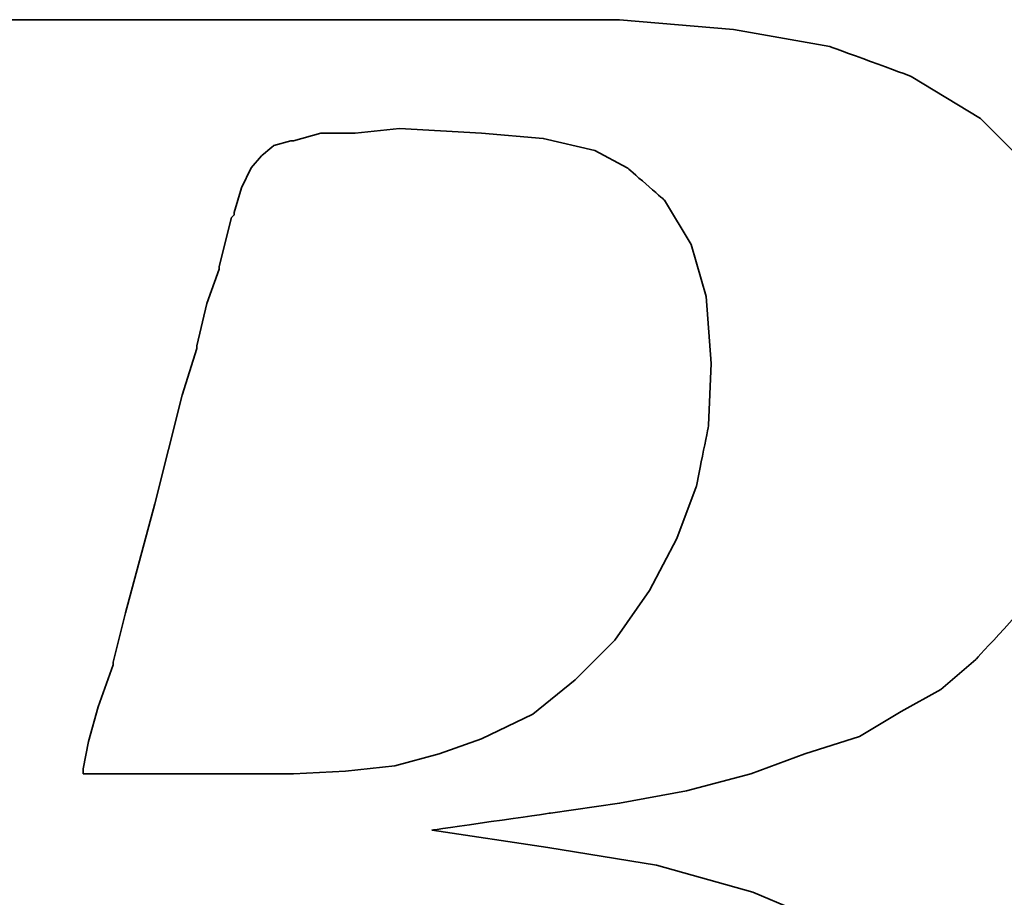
# Model space of a CAD drawing. Header units: millimetres. Extents: x 337 to 649, y 362 to 465.
# Tile 30 of 53: x 553 to 555.62, y 395.65 to 397.98. Entities that reach past the tile are written whole.
import ezdxf

# ---------------------------------------------------------------- set-up
doc = ezdxf.new("R2010")
doc.units = ezdxf.units.MM
doc.header["$LTSCALE"] = 0.15
doc.layers.add('DIM', color=4, linetype='CONTINUOUS')
doc.layers.add('layer 1', color=7, linetype='CONTINUOUS')

# ---------------------------------------------------------------- blocks, each defined once
blk = doc.blocks.new('TBI MOTION logo(完整正式版)')
at = {"layer": 'layer 1', "color": 22, "lineweight": 35}
for points, knots in [([(-64.65375, -6.86375), (-64.65375, -6.86375), (-64.84375, -7.29625), (-64.84375, -7.29625), (-64.84375, -7.29625), (-64.84375, -7.29625), (-64.86875, -7.34375), (-64.86875, -7.34375), (-64.86875, -7.34375), (-64.86875, -7.34375), (-64.86875, -7.36875), (-64.86875, -7.36875), (-64.86875, -7.36875), (-64.86875, -7.36875), (-65.15375, -7.65375), (-65.15375, -7.65375), (-65.15375, -7.65375), (-65.15375, -7.65375), (-65.17875, -7.65375), (-65.17875, -7.65375), (-65.17875, -7.65375), (-65.17875, -7.65375), (-65.20375, -7.67875), (-65.20375, -7.67875), (-65.20375, -7.67875), (-65.20375, -7.67875), (-65.58875, -7.87125), (-65.58875, -7.87125), (-65.58875, -7.87125), (-65.58875, -7.87125), (-65.63375, -7.87125), (-65.63375, -7.87125), (-65.63375, -7.87125), (-65.63375, -7.87125), (-65.65875, -7.89375), (-65.65875, -7.89375), (-65.65875, -7.89375), (-65.65875, -7.89375), (-66.09375, -7.94375), (-66.09375, -7.94375), (-66.09375, -7.94375), (-66.09375, -7.94375), (-66.11375, -7.94375), (-66.11375, -7.94375), (-66.11375, -7.94375), (-66.11375, -7.94375), (-66.16375, -7.94375), (-66.16375, -7.94375), (-66.16375, -7.94375), (-66.16375, -7.94375), (-66.30875, -7.94375), (-66.30875, -7.94375), (-66.30875, -7.94375), (-66.30875, -7.94375), (-66.69375, -7.94375), (-66.69375, -7.94375), (-66.69375, -7.94375), (-66.69375, -7.94375), (-67.07375, -7.94375), (-67.07375, -7.94375), (-67.07375, -7.94375), (-67.07375, -7.94375), (-67.12375, -7.94375), (-67.12375, -7.94375), (-67.12375, -7.94375), (-67.12375, -7.94375), (-67.12375, -7.96625), (-67.12375, -7.96625), (-67.12375, -7.96625), (-67.12375, -7.96625), (-67.14875, -7.99125), (-67.14875, -7.99125), (-67.14875, -7.99125), (-67.14875, -7.99125), (-67.24375, -8.34875), (-67.24375, -8.34875), (-67.24375, -8.34875), (-67.24375, -8.34875), (-67.31375, -8.68625), (-67.31375, -8.68625), (-67.31375, -8.68625), (-67.31375, -8.68625), (-67.26875, -8.68625), (-67.26875, -8.68625), (-67.26875, -8.68625), (-67.26875, -8.68625), (-67.07375, -8.68625), (-67.07375, -8.68625), (-67.07375, -8.68625), (-67.07375, -8.68625), (-66.54875, -8.68625), (-66.54875, -8.68625), (-66.54875, -8.68625), (-66.54875, -8.68625), (-65.82625, -8.68625), (-65.82625, -8.68625), (-65.82625, -8.68625), (-65.82625, -8.68625), (-65.01375, -8.68625), (-65.01375, -8.68625), (-65.01375, -8.68625), (-65.01375, -8.68625), (-64.05375, -8.68625), (-64.05375, -8.68625), (-64.05375, -8.68625), (-64.05375, -8.68625), (-62.08375, -8.68625), (-62.08375, -8.68625), (-62.08375, -8.68625), (-62.08375, -8.68625), (-60.06875, -8.68625), (-60.06875, -8.68625), (-60.06875, -8.68625), (-60.06875, -8.68625), (-59.10875, -8.68625), (-59.10875, -8.68625), (-59.10875, -8.68625), (-59.10875, -8.68625), (-58.29375, -8.68625), (-58.29375, -8.68625), (-58.29375, -8.68625), (-58.29375, -8.68625), (-57.57375, -8.68625), (-57.57375, -8.68625), (-57.57375, -8.68625), (-57.57375, -8.68625), (-57.04875, -8.68625), (-57.04875, -8.68625), (-57.04875, -8.68625), (-57.04875, -8.68625), (-56.85375, -8.68625), (-56.85375, -8.68625), (-56.85375, -8.68625), (-56.85375, -8.68625), (-56.70875, -8.68625), (-56.70875, -8.68625), (-56.70875, -8.68625), (-56.70875, -8.68625), (-56.61375, -8.68625), (-56.61375, -8.68625), (-56.61375, -8.68625), (-56.61375, -8.68625), (-56.56875, -8.68625), (-56.56875, -8.68625), (-56.56875, -8.68625), (-56.56875, -8.68625), (-55.65375, -8.63875), (-55.65375, -8.63875), (-55.65375, -8.63875), (-55.65375, -8.63875), (-54.76875, -8.51875), (-54.76875, -8.51875), (-54.76875, -8.51875), (-54.76875, -8.51875), (-53.90375, -8.30375), (-53.90375, -8.30375), (-53.90375, -8.30375), (-53.90375, -8.30375), (-53.08875, -8.03875), (-53.08875, -8.03875), (-53.08875, -8.03875), (-53.08875, -8.03875), (-52.34375, -7.65375), (-52.34375, -7.65375), (-52.34375, -7.65375), (-52.34375, -7.65375), (-51.69875, -7.29625), (-51.69875, -7.29625), (-51.69875, -7.29625), (-51.69875, -7.29625), (-51.21875, -6.91125), (-51.21875, -6.91125), (-51.21875, -6.91125), (-51.21875, -6.91125), (-50.83375, -6.50375), (-50.83375, -6.50375), (-50.83375, -6.50375), (-50.83375, -6.50375), (-50.44875, -5.94875), (-50.44875, -5.94875), (-50.44875, -5.94875), (-50.44875, -5.94875), (-50.13875, -5.30375), (-50.13875, -5.30375), (-50.13875, -5.30375), (-50.13875, -5.30375), (-49.99375, -4.65375), (-49.99375, -4.65375), (-49.99375, -4.65375), (-49.99375, -4.65375), (-49.92375, -3.98375), (-49.92375, -3.98375), (-49.92375, -3.98375), (-49.92375, -3.98375), (-49.99375, -3.19374), (-49.99375, -3.19374), (-49.99375, -3.19374), (-49.99375, -3.19374), (-50.23374, -2.44874), (-50.23374, -2.44874), (-50.23374, -2.44874), (-50.23374, -2.44874), (-50.59375, -1.87374), (-50.59375, -1.87374), (-50.59375, -1.87374), (-50.59375, -1.87374), (-51.09875, -1.31874), (-51.09875, -1.31874), (-51.09875, -1.31874), (-51.09875, -1.31874), (-51.74375, -0.81875), (-51.74375, -0.81875), (-51.74375, -0.81875), (-51.74375, -0.81875), (-52.53875, -0.48125), (-52.53875, -0.48125), (-52.53875, -0.48125), (-52.53875, -0.48125), (-53.47375, -0.21875), (-53.47375, -0.21875), (-53.47375, -0.21875), (-53.47375, -0.21875), (-54.52875, -0.04874), (-54.52875, -0.04874), (-54.52875, -0.04874), (-54.52875, -0.04874), (-55.65375, 0.12125), (-55.65375, 0.12125), (-55.65375, 0.12125), (-55.65375, 0.12125), (-54.50375, 0.28624), (-54.50375, 0.28624), (-54.50375, 0.28624), (-54.50375, 0.28624), (-53.83375, 0.38124), (-53.83375, 0.38124), (-53.83375, 0.38124), (-53.83375, 0.38124), (-53.18375, 0.50125), (-53.18375, 0.50125), (-53.18375, 0.50125), (-53.18375, 0.50125), (-52.55875, 0.66874), (-52.55875, 0.66874), (-52.55875, 0.66874), (-52.55875, 0.66874), (-52.03375, 0.86124), (-52.03375, 0.86124), (-52.03375, 0.86124), (-52.03375, 0.86124), (-51.50374, 1.03124), (-51.50374, 1.03124), (-51.50374, 1.03124), (-51.50374, 1.03124), (-51.09875, 1.27125), (-51.09875, 1.27125), (-51.09875, 1.27125), (-51.09875, 1.27125), (-50.71375, 1.48624), (-50.71375, 1.48624), (-50.71375, 1.48624), (-50.71375, 1.48624), (-50.37625, 1.77625), (-50.37625, 1.77625), (-50.37625, 1.77625), (-50.37625, 1.77625), (-49.82375, 2.37625), (-49.82375, 2.37625), (-49.82375, 2.37625), (-49.82375, 2.37625), (-49.41875, 2.99625), (-49.41875, 2.99625), (-49.41875, 2.99625), (-49.41875, 2.99625), (-49.22375, 3.76625), (-49.22375, 3.76625), (-49.22375, 3.76625), (-49.22375, 3.76625), (-49.15375, 4.50874), (-49.15375, 4.50874), (-49.15375, 4.50874), (-49.15375, 4.50874), (-49.20375, 5.25125), (-49.20375, 5.25125), (-49.20375, 5.25125), (-49.20375, 5.25125), (-49.41875, 5.92625), (-49.41875, 5.92625), (-49.41875, 5.92625), (-49.41875, 5.92625), (-49.77875, 6.47625), (-49.77875, 6.47625), (-49.77875, 6.47625), (-49.77875, 6.47625), (-50.33125, 7.02624), (-50.33125, 7.02624), (-50.33125, 7.02624), (-50.33125, 7.02624), (-51.00125, 7.43625), (-51.00125, 7.43625), (-51.00125, 7.43625), (-51.00125, 7.43625), (-51.79375, 7.72625), (-51.79375, 7.72625), (-51.79375, 7.72625), (-51.79375, 7.72625), (-52.72875, 7.89124), (-52.72875, 7.89124), (-52.72875, 7.89124), (-52.72875, 7.89124), (-53.83375, 7.98625), (-53.83375, 7.98625), (-53.83375, 7.98625), (-53.83375, 7.98625), (-53.92875, 7.98625), (-53.92875, 7.98625), (-53.92875, 7.98625), (-53.92875, 7.98625), (-54.26375, 7.98625), (-54.26375, 7.98625), (-54.26375, 7.98625), (-54.26375, 7.98625), (-54.74375, 7.98625), (-54.74375, 7.98625), (-54.74375, 7.98625), (-54.74375, 7.98625), (-55.36875, 7.98625), (-55.36875, 7.98625), (-55.36875, 7.98625), (-55.36875, 7.98625), (-56.13375, 7.98625), (-56.13375, 7.98625), (-56.13375, 7.98625), (-56.13375, 7.98625), (-56.94875, 7.98625), (-56.94875, 7.98625), (-56.94875, 7.98625), (-56.94875, 7.98625), (-58.77625, 7.98625), (-58.77625, 7.98625), (-58.77625, 7.98625), (-58.77625, 7.98625), (-60.59875, 7.98625), (-60.59875, 7.98625), (-60.59875, 7.98625), (-60.59875, 7.98625), (-61.41375, 7.98625), (-61.41375, 7.98625), (-61.41375, 7.98625), (-61.41375, 7.98625), (-62.17875, 7.98625), (-62.17875, 7.98625), (-62.17875, 7.98625), (-62.17875, 7.98625), (-62.80375, 7.98625), (-62.80375, 7.98625), (-62.80375, 7.98625), (-62.80375, 7.98625), (-63.30625, 7.98625), (-63.30625, 7.98625), (-63.30625, 7.98625), (-63.30625, 7.98625), (-63.57375, 7.98625), (-63.57375, 7.98625), (-63.57375, 7.98625), (-63.57375, 7.98625), (-63.57375, 7.96375), (-63.57375, 7.96375), (-63.57375, 7.96375), (-63.57375, 7.96375), (-63.59875, 7.94125), (-63.59875, 7.94125), (-63.59875, 7.94125), (-63.59875, 7.94125), (-63.69375, 7.55625), (-63.69375, 7.55625), (-63.69375, 7.55625), (-63.69375, 7.55625), (-63.76375, 7.24624), (-63.76375, 7.24624), (-63.76375, 7.24624), (-63.76375, 7.24624), (-63.23875, 7.24624), (-63.23875, 7.24624), (-63.23875, 7.24624), (-63.23875, 7.24624), (-62.75875, 7.24624), (-62.75875, 7.24624), (-62.75875, 7.24624), (-62.75875, 7.24624), (-62.61125, 7.24624), (-62.61125, 7.24624), (-62.61125, 7.24624), (-62.61125, 7.24624), (-62.56625, 7.24624), (-62.56625, 7.24624), (-62.56625, 7.24624), (-62.56625, 7.24624), (-62.22875, 7.24624), (-62.22875, 7.24624), (-62.22875, 7.24624), (-62.22875, 7.24624), (-62.20375, 7.24624), (-62.20375, 7.24624), (-62.20375, 7.24624), (-62.20375, 7.24624), (-62.17875, 7.21875), (-62.17875, 7.21875), (-62.17875, 7.21875), (-62.17875, 7.21875), (-61.96375, 7.17125), (-61.96375, 7.17125), (-61.96375, 7.17125), (-61.96375, 7.17125), (-61.72375, 7.12624), (-61.72375, 7.12624), (-61.72375, 7.12624), (-61.72375, 7.12624), (-61.70375, 7.12624), (-61.70375, 7.12624), (-61.70375, 7.12624), (-61.70375, 7.12624), (-61.55875, 7.07624), (-61.55875, 7.07624), (-61.55875, 7.07624), (-61.55875, 7.07624), (-61.50875, 7.07624), (-61.50875, 7.07624), (-61.50875, 7.07624), (-61.50875, 7.07624), (-61.48375, 7.02624), (-61.48375, 7.02624), (-61.48375, 7.02624), (-61.48375, 7.02624), (-61.31875, 6.83375), (-61.31875, 6.83375), (-61.31875, 6.83375), (-61.31875, 6.83375), (-61.29375, 6.81125), (-61.29375, 6.81125), (-61.29375, 6.81125), (-61.29375, 6.81125), (-61.29375, 6.78625), (-61.29375, 6.78625), (-61.29375, 6.78625), (-61.29375, 6.78625), (-61.19875, 6.50124), (-61.19875, 6.50124), (-61.19875, 6.50124), (-61.19875, 6.50124), (-61.17375, 6.45124), (-61.17375, 6.45124), (-61.17375, 6.45124), (-61.17375, 6.45124), (-61.19875, 6.40625), (-61.19875, 6.40625), (-61.19875, 6.40625), (-61.19875, 6.40625), (-61.26875, 5.99624), (-61.26875, 5.99624), (-61.26875, 5.99624), (-61.26875, 5.99624), (-61.26875, 5.85125), (-61.26875, 5.85125), (-61.26875, 5.85125), (-61.26875, 5.85125), (-61.26875, 5.82625), (-61.26875, 5.82625), (-61.26875, 5.82625), (-61.26875, 5.82625), (-61.29375, 5.80625), (-61.29375, 5.80625), (-61.29375, 5.80625), (-61.29375, 5.80625), (-61.34125, 5.66125), (-61.34125, 5.66125), (-61.34125, 5.66125), (-61.34125, 5.66125), (-61.41375, 5.44625), (-61.41375, 5.44625), (-61.41375, 5.44625), (-61.41375, 5.44625), (-61.48375, 5.15625), (-61.48375, 5.15625), (-61.48375, 5.15625), (-61.48375, 5.15625), (-61.58375, 4.82124), (-61.58375, 4.82124), (-61.58375, 4.82124), (-61.58375, 4.82124), (-61.79875, 4.00375), (-61.79875, 4.00375), (-61.79875, 4.00375), (-61.79875, 4.00375), (-62.05875, 2.99625), (-62.05875, 2.99625), (-62.05875, 2.99625), (-62.05875, 2.99625), (-62.34875, 1.91625), (-62.34875, 1.91625), (-62.34875, 1.91625), (-62.34875, 1.91625), (-62.97375, -0.41124), (-62.97375, -0.41124), (-62.97375, -0.41124), (-62.97375, -0.41124), (-63.59875, -2.75875), (-63.59875, -2.75875), (-63.59875, -2.75875), (-63.59875, -2.75875), (-63.88375, -3.86374), (-63.88375, -3.86374), (-63.88375, -3.86374), (-63.88375, -3.86374), (-64.14875, -4.82374), (-64.14875, -4.82374), (-64.14875, -4.82374), (-64.14875, -4.82374), (-64.36375, -5.64125), (-64.36375, -5.64125), (-64.36375, -5.64125), (-64.36375, -5.64125), (-64.43625, -5.97625), (-64.43625, -5.97625), (-64.43625, -5.97625), (-64.43625, -5.97625), (-64.50875, -6.28625), (-64.50875, -6.28625), (-64.50875, -6.28625), (-64.50875, -6.28625), (-64.50875, -6.30875), (-64.50875, -6.30875), (-64.50875, -6.30875), (-64.50875, -6.30875), (-64.57875, -6.50375), (-64.57875, -6.50375), (-64.57875, -6.50375), (-64.57875, -6.50375), (-64.62875, -6.69625), (-64.62875, -6.69625), (-64.62875, -6.69625), (-64.62875, -6.69625), (-64.62875, -6.76875), (-64.62875, -6.76875), (-64.62875, -6.76875), (-64.62875, -6.76875), (-64.62875, -6.81375), (-64.62875, -6.81375), (-64.62875, -6.81375), (-64.62875, -6.81375), (-64.62875, -6.83875), (-64.62875, -6.83875), (-64.62875, -6.83875), (-64.62875, -6.83875), (-64.65375, -6.86375), (-64.65375, -6.86375)], [0, 0, 0, 0, 0.0071942, 0.0071942, 0.0071942, 0.0071943, 0.0143885, 0.0143885, 0.0143885, 0.0143885, 0.0215827, 0.0215827, 0.0215827, 0.0215827, 0.028777, 0.028777, 0.028777, 0.028777, 0.0359712, 0.0359712, 0.0359712, 0.0359712, 0.0431655, 0.0431655, 0.0431655, 0.0431655, 0.0503597, 0.0503597, 0.0503597, 0.0503597, 0.057554, 0.057554, 0.057554, 0.057554, 0.0647482, 0.0647482, 0.0647482, 0.0647482, 0.0719424, 0.0719424, 0.0719424, 0.0719425, 0.0791367, 0.0791367, 0.0791367, 0.0791367, 0.0863309, 0.0863309, 0.0863309, 0.0863309, 0.0935252, 0.0935252, 0.0935252, 0.0935252, 0.1007194, 0.1007194, 0.1007194, 0.1007194, 0.1079137, 0.1079137, 0.1079137, 0.1079137, 0.1151079, 0.1151079, 0.1151079, 0.1151079, 0.1223022, 0.1223022, 0.1223022, 0.1223022, 0.1294964, 0.1294964, 0.1294964, 0.1294964, 0.1366906, 0.1366906, 0.1366906, 0.1366907, 0.1438849, 0.1438849, 0.1438849, 0.1438849, 0.1510791, 0.1510791, 0.1510791, 0.1510791, 0.1582734, 0.1582734, 0.1582734, 0.1582734, 0.1654676, 0.1654676, 0.1654676, 0.1654676, 0.1726619, 0.1726619, 0.1726619, 0.1726619, 0.1798561, 0.1798561, 0.1798561, 0.1798561, 0.1870504, 0.1870504, 0.1870504, 0.1870504, 0.1942446, 0.1942446, 0.1942446, 0.1942446, 0.2014388, 0.2014388, 0.2014388, 0.2014389, 0.2086331, 0.2086331, 0.2086331, 0.2086331, 0.2158273, 0.2158273, 0.2158273, 0.2158273, 0.2230216, 0.2230216, 0.2230216, 0.2230216, 0.2302158, 0.2302158, 0.2302158, 0.2302158, 0.2374101, 0.2374101, 0.2374101, 0.2374101, 0.2446043, 0.2446043, 0.2446043, 0.2446043, 0.2517986, 0.2517986, 0.2517986, 0.2517986, 0.2589928, 0.2589928, 0.2589928, 0.2589928, 0.2661871, 0.2661871, 0.2661871, 0.2661871, 0.2733813, 0.2733813, 0.2733813, 0.2733813, 0.2805755, 0.2805755, 0.2805755, 0.2805755, 0.2877698, 0.2877698, 0.2877698, 0.2877698, 0.294964, 0.294964, 0.294964, 0.294964, 0.3021583, 0.3021583, 0.3021583, 0.3021583, 0.3093525, 0.3093525, 0.3093525, 0.3093525, 0.3165468, 0.3165468, 0.3165468, 0.3165468, 0.323741, 0.323741, 0.323741, 0.323741, 0.3309353, 0.3309353, 0.3309353, 0.3309353, 0.3381295, 0.3381295, 0.3381295, 0.3381295, 0.3453237, 0.3453237, 0.3453237, 0.3453238, 0.352518, 0.352518, 0.352518, 0.352518, 0.3597122, 0.3597122, 0.3597122, 0.3597122, 0.3669065, 0.3669065, 0.3669065, 0.3669065, 0.3741007, 0.3741007, 0.3741007, 0.3741007, 0.381295, 0.381295, 0.381295, 0.381295, 0.3884892, 0.3884892, 0.3884892, 0.3884892, 0.3956835, 0.3956835, 0.3956835, 0.3956835, 0.4028777, 0.4028777, 0.4028777, 0.4028777, 0.4100719, 0.4100719, 0.4100719, 0.410072, 0.4172662, 0.4172662, 0.4172662, 0.4172662, 0.4244604, 0.4244604, 0.4244604, 0.4244604, 0.4316547, 0.4316547, 0.4316547, 0.4316547, 0.4388489, 0.4388489, 0.4388489, 0.4388489, 0.4460432, 0.4460432, 0.4460432, 0.4460432, 0.4532374, 0.4532374, 0.4532374, 0.4532374, 0.4604317, 0.4604317, 0.4604317, 0.4604317, 0.4676259, 0.4676259, 0.4676259, 0.4676259, 0.4748201, 0.4748201, 0.4748201, 0.4748202, 0.4820144, 0.4820144, 0.4820144, 0.4820144, 0.4892086, 0.4892086, 0.4892086, 0.4892086, 0.4964029, 0.4964029, 0.4964029, 0.4964029, 0.5035971, 0.5035971, 0.5035971, 0.5035971, 0.5107914, 0.5107914, 0.5107914, 0.5107914, 0.5179856, 0.5179856, 0.5179856, 0.5179856, 0.5251799, 0.5251799, 0.5251799, 0.5251799, 0.5323741, 0.5323741, 0.5323741, 0.5323741, 0.5395683, 0.5395683, 0.5395683, 0.5395684, 0.5467626, 0.5467626, 0.5467626, 0.5467626, 0.5539568, 0.5539568, 0.5539568, 0.5539568, 0.5611511, 0.5611511, 0.5611511, 0.5611511, 0.5683453, 0.5683453, 0.5683453, 0.5683453, 0.5755396, 0.5755396, 0.5755396, 0.5755396, 0.5827338, 0.5827338, 0.5827338, 0.5827338, 0.5899281, 0.5899281, 0.5899281, 0.5899281, 0.5971223, 0.5971223, 0.5971223, 0.5971223, 0.6043165, 0.6043165, 0.6043165, 0.6043166, 0.6115108, 0.6115108, 0.6115108, 0.6115108, 0.618705, 0.618705, 0.618705, 0.618705, 0.6258993, 0.6258993, 0.6258993, 0.6258993, 0.6330935, 0.6330935, 0.6330935, 0.6330935, 0.6402878, 0.6402878, 0.6402878, 0.6402878, 0.647482, 0.647482, 0.647482, 0.647482, 0.6546763, 0.6546763, 0.6546763, 0.6546763, 0.6618705, 0.6618705, 0.6618705, 0.6618705, 0.6690647, 0.6690647, 0.6690647, 0.6690648, 0.676259, 0.676259, 0.676259, 0.676259, 0.6834532, 0.6834532, 0.6834532, 0.6834532, 0.6906475, 0.6906475, 0.6906475, 0.6906475, 0.6978417, 0.6978417, 0.6978417, 0.6978417, 0.705036, 0.705036, 0.705036, 0.705036, 0.7122302, 0.7122302, 0.7122302, 0.7122302, 0.7194245, 0.7194245, 0.7194245, 0.7194245, 0.7266187, 0.7266187, 0.7266187, 0.7266187, 0.7338129, 0.7338129, 0.7338129, 0.733813, 0.7410072, 0.7410072, 0.7410072, 0.7410072, 0.7482014, 0.7482014, 0.7482014, 0.7482014, 0.7553957, 0.7553957, 0.7553957, 0.7553957, 0.7625899, 0.7625899, 0.7625899, 0.7625899, 0.7697842, 0.7697842, 0.7697842, 0.7697842, 0.7769784, 0.7769784, 0.7769784, 0.7769784, 0.7841727, 0.7841727, 0.7841727, 0.7841727, 0.7913669, 0.7913669, 0.7913669, 0.7913669, 0.7985612, 0.7985612, 0.7985612, 0.7985612, 0.8057554, 0.8057554, 0.8057554, 0.8057554, 0.8129496, 0.8129496, 0.8129496, 0.8129497, 0.8201439, 0.8201439, 0.8201439, 0.8201439, 0.8273381, 0.8273381, 0.8273381, 0.8273381, 0.8345324, 0.8345324, 0.8345324, 0.8345324, 0.8417266, 0.8417266, 0.8417266, 0.8417266, 0.8489209, 0.8489209, 0.8489209, 0.8489209, 0.8561151, 0.8561151, 0.8561151, 0.8561151, 0.8633094, 0.8633094, 0.8633094, 0.8633094, 0.8705036, 0.8705036, 0.8705036, 0.8705036, 0.8776978, 0.8776978, 0.8776978, 0.8776979, 0.8848921, 0.8848921, 0.8848921, 0.8848921, 0.8920863, 0.8920863, 0.8920863, 0.8920863, 0.8992806, 0.8992806, 0.8992806, 0.8992806, 0.9064748, 0.9064748, 0.9064748, 0.9064748, 0.9136691, 0.9136691, 0.9136691, 0.9136691, 0.9208633, 0.9208633, 0.9208633, 0.9208633, 0.9280576, 0.9280576, 0.9280576, 0.9280576, 0.9352518, 0.9352518, 0.9352518, 0.9352518, 0.942446, 0.942446, 0.942446, 0.9424461, 0.9496403, 0.9496403, 0.9496403, 0.9496403, 0.9568345, 0.9568345, 0.9568345, 0.9568345, 0.9640288, 0.9640288, 0.9640288, 0.9640288, 0.971223, 0.971223, 0.971223, 0.971223, 0.9784173, 0.9784173, 0.9784173, 0.9784173, 0.9856115, 0.9856115, 0.9856115, 0.9856115, 0.9928058, 0.9928058, 0.9928058, 0.9928058, 1, 1, 1, 1]), ([(-57.50375, 6.35625), (-57.50375, 6.35625), (-57.57375, 6.11625), (-57.57375, 6.11625), (-57.57375, 6.11625), (-57.57375, 6.11625), (-57.57375, 6.09125), (-57.57375, 6.09125), (-57.57375, 6.09125), (-57.57375, 6.09125), (-57.59875, 6.06625), (-57.59875, 6.06625), (-57.59875, 6.06625), (-57.59875, 6.06625), (-57.64875, 5.87625), (-57.64875, 5.87625), (-57.64875, 5.87625), (-57.64875, 5.87625), (-57.71875, 5.58875), (-57.71875, 5.58875), (-57.71875, 5.58875), (-57.71875, 5.58875), (-57.71875, 5.56625), (-57.71875, 5.56625), (-57.71875, 5.56625), (-57.71875, 5.56625), (-57.83875, 5.23125), (-57.83875, 5.23125), (-57.83875, 5.23125), (-57.83875, 5.23125), (-57.93625, 4.82124), (-57.93625, 4.82124), (-57.93625, 4.82124), (-57.93625, 4.82124), (-57.93625, 4.79624), (-57.93625, 4.79624), (-57.93625, 4.79624), (-57.93625, 4.79624), (-58.07875, 4.34125), (-58.07875, 4.34125), (-58.07875, 4.34125), (-58.07875, 4.34125), (-58.34375, 3.28625), (-58.34375, 3.28625), (-58.34375, 3.28625), (-58.34375, 3.28625), (-58.62875, 2.23124), (-58.62875, 2.23124), (-58.62875, 2.23124), (-58.62875, 2.23124), (-58.74875, 1.75125), (-58.74875, 1.75125), (-58.74875, 1.75125), (-58.74875, 1.75125), (-58.74875, 1.72625), (-58.74875, 1.72625), (-58.74875, 1.72625), (-58.74875, 1.72625), (-58.89375, 1.31625), (-58.89375, 1.31625), (-58.89375, 1.31625), (-58.89375, 1.31625), (-58.98875, 0.98124), (-58.98875, 0.98124), (-58.98875, 0.98124), (-58.98875, 0.98124), (-59.03875, 0.71625), (-59.03875, 0.71625), (-59.03875, 0.71625), (-59.03875, 0.71625), (-59.03875, 0.66874), (-59.03875, 0.66874), (-59.03875, 0.66874), (-59.03875, 0.66874), (-58.91875, 0.66874), (-58.91875, 0.66874), (-58.91875, 0.66874), (-58.91875, 0.66874), (-58.53375, 0.66874), (-58.53375, 0.66874), (-58.53375, 0.66874), (-58.53375, 0.66874), (-58.10375, 0.66874), (-58.10375, 0.66874), (-58.10375, 0.66874), (-58.10375, 0.66874), (-57.66875, 0.66874), (-57.66875, 0.66874), (-57.66875, 0.66874), (-57.66875, 0.66874), (-57.33375, 0.66874), (-57.33375, 0.66874), (-57.33375, 0.66874), (-57.33375, 0.66874), (-57.09375, 0.66874), (-57.09375, 0.66874), (-57.09375, 0.66874), (-57.09375, 0.66874), (-56.99875, 0.66874), (-56.99875, 0.66874), (-56.99875, 0.66874), (-56.99875, 0.66874), (-56.49375, 0.69374), (-56.49375, 0.69374), (-56.49375, 0.69374), (-56.49375, 0.69374), (-56.01375, 0.74374), (-56.01375, 0.74374), (-56.01375, 0.74374), (-56.01375, 0.74374), (-55.58375, 0.86124), (-55.58375, 0.86124), (-55.58375, 0.86124), (-55.58375, 0.86124), (-55.17375, 1.00624), (-55.17375, 1.00624), (-55.17375, 1.00624), (-55.17375, 1.00624), (-54.67375, 1.24625), (-54.67375, 1.24625), (-54.67375, 1.24625), (-54.67375, 1.24625), (-54.26375, 1.58124), (-54.26375, 1.58124), (-54.26375, 1.58124), (-54.26375, 1.58124), (-53.87875, 1.96374), (-53.87875, 1.96374), (-53.87875, 1.96374), (-53.87875, 1.96374), (-53.54375, 2.44625), (-53.54375, 2.44625), (-53.54375, 2.44625), (-53.54375, 2.44625), (-53.27875, 2.95125), (-53.27875, 2.95125), (-53.27875, 2.95125), (-53.27875, 2.95125), (-53.08875, 3.45124), (-53.08875, 3.45124), (-53.08875, 3.45124), (-53.08875, 3.45124), (-52.96875, 4.05124), (-52.96875, 4.05124), (-52.96875, 4.05124), (-52.96875, 4.05124), (-52.94375, 4.65125), (-52.94375, 4.65125), (-52.94375, 4.65125), (-52.94375, 4.65125), (-52.99375, 5.30125), (-52.99375, 5.30125), (-52.99375, 5.30125), (-52.99375, 5.30125), (-53.13875, 5.80625), (-53.13875, 5.80625), (-53.13875, 5.80625), (-53.13875, 5.80625), (-53.39875, 6.23625), (-53.39875, 6.23625), (-53.39875, 6.23625), (-53.39875, 6.23625), (-53.75875, 6.54875), (-53.75875, 6.54875), (-53.75875, 6.54875), (-53.75875, 6.54875), (-54.07375, 6.71625), (-54.07375, 6.71625), (-54.07375, 6.71625), (-54.07375, 6.71625), (-54.57375, 6.83375), (-54.57375, 6.83375), (-54.57375, 6.83375), (-54.57375, 6.83375), (-55.17375, 6.88625), (-55.17375, 6.88625), (-55.17375, 6.88625), (-55.17375, 6.88625), (-55.96875, 6.93125), (-55.96875, 6.93125), (-55.96875, 6.93125), (-55.96875, 6.93125), (-56.39875, 6.88625), (-56.39875, 6.88625), (-56.39875, 6.88625), (-56.39875, 6.88625), (-56.42125, 6.88625), (-56.42125, 6.88625), (-56.42125, 6.88625), (-56.42125, 6.88625), (-56.73375, 6.88625), (-56.73375, 6.88625), (-56.73375, 6.88625), (-56.73375, 6.88625), (-56.99875, 6.81125), (-56.99875, 6.81125), (-56.99875, 6.81125), (-56.99875, 6.81125), (-57.02375, 6.81125), (-57.02375, 6.81125), (-57.02375, 6.81125), (-57.02375, 6.81125), (-57.18875, 6.76625), (-57.18875, 6.76625), (-57.18875, 6.76625), (-57.18875, 6.76625), (-57.30875, 6.66625), (-57.30875, 6.66625), (-57.30875, 6.66625), (-57.30875, 6.66625), (-57.40875, 6.54875), (-57.40875, 6.54875), (-57.40875, 6.54875), (-57.40875, 6.54875), (-57.50375, 6.35625), (-57.50375, 6.35625)], [0, 0, 0, 0, 0.0185185, 0.0185185, 0.0185185, 0.0185185, 0.037037, 0.037037, 0.037037, 0.037037, 0.0555556, 0.0555556, 0.0555556, 0.0555556, 0.0740741, 0.0740741, 0.0740741, 0.0740741, 0.0925926, 0.0925926, 0.0925926, 0.0925926, 0.1111111, 0.1111111, 0.1111111, 0.1111111, 0.1296296, 0.1296296, 0.1296296, 0.1296296, 0.1481481, 0.1481481, 0.1481481, 0.1481482, 0.1666667, 0.1666667, 0.1666667, 0.1666667, 0.1851852, 0.1851852, 0.1851852, 0.1851852, 0.2037037, 0.2037037, 0.2037037, 0.2037037, 0.2222222, 0.2222222, 0.2222222, 0.2222222, 0.2407407, 0.2407407, 0.2407407, 0.2407408, 0.2592593, 0.2592593, 0.2592593, 0.2592593, 0.2777778, 0.2777778, 0.2777778, 0.2777778, 0.2962963, 0.2962963, 0.2962963, 0.2962963, 0.3148148, 0.3148148, 0.3148148, 0.3148148, 0.3333333, 0.3333333, 0.3333333, 0.3333333, 0.3518519, 0.3518519, 0.3518519, 0.3518519, 0.3703704, 0.3703704, 0.3703704, 0.3703704, 0.3888889, 0.3888889, 0.3888889, 0.3888889, 0.4074074, 0.4074074, 0.4074074, 0.4074074, 0.4259259, 0.4259259, 0.4259259, 0.4259259, 0.4444444, 0.4444444, 0.4444444, 0.4444445, 0.462963, 0.462963, 0.462963, 0.462963, 0.4814815, 0.4814815, 0.4814815, 0.4814815, 0.5, 0.5, 0.5, 0.5, 0.5185185, 0.5185185, 0.5185185, 0.5185185, 0.537037, 0.537037, 0.537037, 0.537037, 0.5555556, 0.5555556, 0.5555556, 0.5555556, 0.5740741, 0.5740741, 0.5740741, 0.5740741, 0.5925926, 0.5925926, 0.5925926, 0.5925926, 0.6111111, 0.6111111, 0.6111111, 0.6111111, 0.6296296, 0.6296296, 0.6296296, 0.6296296, 0.6481481, 0.6481481, 0.6481481, 0.6481482, 0.6666667, 0.6666667, 0.6666667, 0.6666667, 0.6851852, 0.6851852, 0.6851852, 0.6851852, 0.7037037, 0.7037037, 0.7037037, 0.7037037, 0.7222222, 0.7222222, 0.7222222, 0.7222222, 0.7407407, 0.7407407, 0.7407407, 0.7407408, 0.7592593, 0.7592593, 0.7592593, 0.7592593, 0.7777778, 0.7777778, 0.7777778, 0.7777778, 0.7962963, 0.7962963, 0.7962963, 0.7962963, 0.8148148, 0.8148148, 0.8148148, 0.8148148, 0.8333333, 0.8333333, 0.8333333, 0.8333333, 0.8518519, 0.8518519, 0.8518519, 0.8518519, 0.8703704, 0.8703704, 0.8703704, 0.8703704, 0.8888889, 0.8888889, 0.8888889, 0.8888889, 0.9074074, 0.9074074, 0.9074074, 0.9074074, 0.9259259, 0.9259259, 0.9259259, 0.9259259, 0.9444444, 0.9444444, 0.9444444, 0.9444445, 0.962963, 0.962963, 0.962963, 0.962963, 0.9814815, 0.9814815, 0.9814815, 0.9814815, 1, 1, 1, 1])]:
    blk.add_open_spline(points, degree=3, knots=knots, dxfattribs=at)

msp = doc.modelspace()

# ---------------------------------------------------------------- block references
at = {"layer": 'DIM', "color": 7, "xscale": 0.2736514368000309, "yscale": 0.2736514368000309, "zscale": 0.2736514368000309}
msp.add_blockref('TBI MOTION logo(完整正式版)', (569.3299, 395.7911), dxfattribs=at)

doc.saveas('drawing.dxf')
